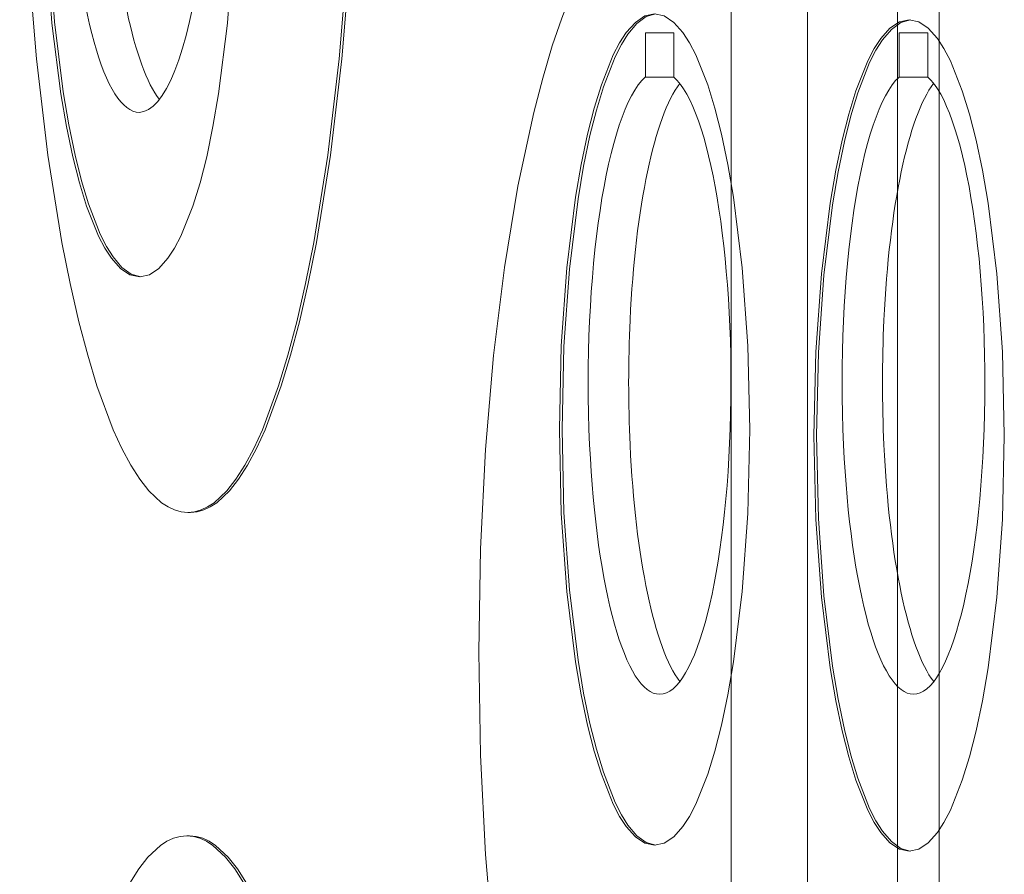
# Model space of a CAD drawing. Header units: millimetres. Extents: x -47038 to 86296, y -75637 to 48966.
# Tile 122 of 174: x -32411 to -32375, y 30453 to 30483. Entities that reach past the tile are written whole.
import ezdxf

# ---------------------------------------------------------------- set-up
doc = ezdxf.new("R2010")
doc.units = ezdxf.units.MM
doc.layers.add('00 - nowa technologia myjni_Nr_pióra__95', color=7, linetype='Continuous', lineweight=20, true_color=0x7c7c7c)
doc.layers.add('XREF', color=8, linetype='Continuous', lineweight=9)

# ---------------------------------------------------------------- blocks, each defined once
blk = doc.blocks.new('parter 2025.10.15')
at = {"layer": '00 - nowa technologia myjni_Nr_pióra__95', "color": 8, "linetype": 'Continuous', "lineweight": 5}
for p, q in [((607.5322, 2583.5757), (607.5322, 2388.5757)), ((607.8072, 2542.286), (607.8072, 2467.2695)), ((608.1322, 2542.286), (608.1322, 2467.2695)), ((608.2822, 2542.286), (608.2822, 2467.2695)), ((607.222, 2503.9052), (607.222, 2504.0651)), ((607.222, 2504.0651), (607.325, 2504.0651)), ((607.325, 2504.0651), (607.325, 2503.9052)), ((608.1381, 2503.9052), (608.1381, 2504.0651)), ((608.1381, 2504.0651), (608.2411, 2504.0651)), ((608.2411, 2504.0651), (608.2411, 2503.9052)), ((607.222, 2503.9052), (607.325, 2503.9052)), ((608.1381, 2503.9052), (608.2411, 2503.9052)), ((605.5806, 2502.3341), (605.5708, 2502.3341)), ((605.5766, 2501.1675), (605.5668, 2501.1675))]:
    blk.add_line(p, q, dxfattribs=at)
for points in [[(604.9679, 2505.1582), (604.9745, 2504.7426), (604.9936, 2504.3453), (605.0241, 2503.9705), (605.0653, 2503.6232), (605.1162, 2503.3083), (605.1458, 2503.16), (605.1774, 2503.022), (605.2095, 2502.9012), (605.243, 2502.7907), (605.3019, 2502.6323), (605.3331, 2502.5643), (605.365, 2502.5044), (605.3975, 2502.4538), (605.4306, 2502.4117), (605.4762, 2502.3689), (605.4995, 2502.3537), (605.523, 2502.343), (605.5468, 2502.3363), (605.5708, 2502.3341)], [(605.5708, 2502.3341), (605.5948, 2502.3363), (605.6186, 2502.343), (605.6421, 2502.3537), (605.6654, 2502.3689), (605.711, 2502.4117), (605.7441, 2502.4538), (605.7766, 2502.5044), (605.8085, 2502.5643), (605.8397, 2502.6323), (605.8984, 2502.7907), (605.9321, 2502.9012), (605.9642, 2503.022), (605.9958, 2503.16), (606.0254, 2503.308), (606.0763, 2503.6232), (606.1175, 2503.9705), (606.148, 2504.3453), (606.1671, 2504.7426), (606.1737, 2505.1582)], [(605.5806, 2502.3341), (605.6045, 2502.3363), (605.6283, 2502.343), (605.6518, 2502.3537), (605.675, 2502.3689), (605.7208, 2502.4117), (605.7539, 2502.4538), (605.7863, 2502.5044), (605.8183, 2502.5643), (605.8494, 2502.6323), (605.9082, 2502.7907), (605.9419, 2502.9012), (605.9738, 2503.022), (606.0055, 2503.16), (606.0351, 2503.308), (606.0859, 2503.6232), (606.1271, 2503.9705), (606.1578, 2504.3453), (606.1769, 2504.7426), (606.1834, 2505.1582)], [(605.0535, 2504.6837), (605.0606, 2504.3813), (605.0805, 2504.0999), (605.1123, 2503.8451), (605.1326, 2503.7264), (605.1555, 2503.6177), (605.1793, 2503.5237), (605.2051, 2503.4398), (605.2482, 2503.3315), (605.2711, 2503.2875), (605.2949, 2503.2512), (605.3279, 2503.2143), (605.3621, 2503.1914), (605.3972, 2503.1838)], [(605.0633, 2504.6837), (605.0702, 2504.3843), (605.0898, 2504.1048), (605.121, 2503.8518), (605.1413, 2503.7325), (605.164, 2503.6232), (605.1872, 2503.5304), (605.2122, 2503.4474), (605.2548, 2503.3385), (605.2774, 2503.2939), (605.3009, 2503.2564), (605.3332, 2503.2179), (605.3669, 2503.1935), (605.4016, 2503.1838)], [(605.3972, 2503.1838), (605.4323, 2503.1914), (605.4663, 2503.2143), (605.4992, 2503.2512), (605.523, 2503.2875), (605.5461, 2503.3315), (605.5893, 2503.4398), (605.6149, 2503.5237), (605.6389, 2503.6177), (605.6616, 2503.7264), (605.682, 2503.8451), (605.7138, 2504.0999), (605.7338, 2504.3813), (605.7406, 2504.6837)], [(607.2941, 2504.5863), (607.2534, 2504.5815), (607.2131, 2504.5665), (607.1737, 2504.5418), (607.1446, 2504.5174), (607.1159, 2504.4875), (607.0602, 2504.4136), (607.0065, 2504.3202), (606.9554, 2504.2091), (606.92, 2504.1176), (606.8861, 2504.0175), (606.8516, 2503.9015), (606.8191, 2503.777), (606.7621, 2503.5118), (606.7137, 2503.2185), (606.6745, 2502.9006), (606.6455, 2502.5609), (606.6275, 2502.2029), (606.6214, 2501.8306)], [(607.2552, 2504.1329), (607.2201, 2504.1255), (607.1859, 2504.1023), (607.1531, 2504.0657), (607.1293, 2504.0288), (607.1063, 2503.9851), (607.0633, 2503.8765), (607.0373, 2503.7929), (607.0135, 2503.6992), (606.9908, 2503.5899), (606.9703, 2503.4718), (606.9388, 2503.2167), (606.9186, 2502.9353), (606.9116, 2502.6329)], [(607.2598, 2504.1329), (607.2252, 2504.1231), (607.1914, 2504.0987), (607.1591, 2504.0602), (607.1356, 2504.023), (607.1129, 2503.9784), (607.0704, 2503.8695), (607.0453, 2503.7862), (607.0221, 2503.694), (606.9993, 2503.5841), (606.979, 2503.4651), (606.9479, 2503.2118), (606.9282, 2502.9326), (606.9214, 2502.6329)], [(607.5989, 2502.6329), (607.5918, 2502.9353), (607.5718, 2503.2167), (607.5401, 2503.4718), (607.5198, 2503.5899), (607.4969, 2503.6992), (607.4731, 2503.7929), (607.4473, 2503.8765), (607.4041, 2503.9851), (607.3813, 2504.0288), (607.3575, 2504.0657), (607.3245, 2504.1023), (607.2903, 2504.1255), (607.2552, 2504.1329)], [(608.1738, 2504.1115), (608.1387, 2504.1039), (608.1045, 2504.081), (608.0716, 2504.044), (608.0478, 2504.0077), (608.0249, 2503.9638), (607.9817, 2503.8554), (607.9559, 2503.7715), (607.9321, 2503.6775), (607.9092, 2503.5689), (607.8889, 2503.4502), (607.8572, 2503.1954), (607.8372, 2502.914), (607.8302, 2502.6119)], [(608.1784, 2504.1115), (608.1437, 2504.1017), (608.11, 2504.0773), (608.0775, 2504.0389), (608.054, 2504.0016), (608.0314, 2503.9571), (607.9889, 2503.8478), (607.9638, 2503.7648), (607.9406, 2503.6723), (607.9179, 2503.5628), (607.8976, 2503.4438), (607.8665, 2503.1905), (607.8468, 2502.9109), (607.8399, 2502.6119)], [(608.5174, 2502.6119), (608.5104, 2502.914), (608.4904, 2503.1954), (608.4587, 2503.4502), (608.4384, 2503.5689), (608.4155, 2503.6775), (608.3917, 2503.7715), (608.3659, 2503.8554), (608.3227, 2503.9638), (608.2998, 2504.0077), (608.2759, 2504.044), (608.2431, 2504.081), (608.2089, 2504.1039), (608.1738, 2504.1115)], [(606.9116, 2502.6329), (606.9186, 2502.3308), (606.9388, 2502.0491), (606.9703, 2501.7946), (606.9908, 2501.6759), (607.0135, 2501.5669), (607.0373, 2501.4732), (607.0633, 2501.3893), (607.1063, 2501.281), (607.1293, 2501.237), (607.1531, 2501.2007), (607.1859, 2501.1635), (607.2201, 2501.1409), (607.2552, 2501.133)], [(606.9214, 2502.6329), (606.9282, 2502.3335), (606.9479, 2502.0543), (606.979, 2501.8013), (606.9993, 2501.682), (607.0221, 2501.5724), (607.0453, 2501.4797), (607.0704, 2501.3966), (607.1129, 2501.2877), (607.1354, 2501.2435), (607.1589, 2501.2056), (607.1914, 2501.1675), (607.225, 2501.143), (607.2598, 2501.133)], [(607.2552, 2501.133), (607.2903, 2501.1409), (607.3245, 2501.1635), (607.3575, 2501.2007), (607.3813, 2501.237), (607.4041, 2501.281), (607.4473, 2501.3893), (607.4731, 2501.4732), (607.4969, 2501.5669), (607.5198, 2501.6759), (607.5401, 2501.7946), (607.5718, 2502.0491), (607.5918, 2502.3308), (607.5989, 2502.6329)], [(607.8302, 2502.6119), (607.8372, 2502.3091), (607.8572, 2502.0278), (607.8889, 2501.7729), (607.9092, 2501.6545), (607.9321, 2501.5456), (607.9559, 2501.4516), (607.9817, 2501.3677), (608.0249, 2501.2593), (608.0478, 2501.2154), (608.0716, 2501.1791), (608.1045, 2501.1421), (608.1387, 2501.1192), (608.1738, 2501.1116)], [(607.8399, 2502.6119), (607.8468, 2502.3122), (607.8665, 2502.0326), (607.8976, 2501.7796), (607.9179, 2501.6603), (607.9406, 2501.5511), (607.9638, 2501.4583), (607.9889, 2501.3753), (608.0314, 2501.2663), (608.054, 2501.2218), (608.0775, 2501.1842), (608.11, 2501.1461), (608.1436, 2501.1217), (608.1782, 2501.1116)], [(608.1738, 2501.1116), (608.2089, 2501.1192), (608.2431, 2501.1421), (608.2759, 2501.1791), (608.2998, 2501.2154), (608.3227, 2501.2593), (608.3659, 2501.3677), (608.3917, 2501.4516), (608.4155, 2501.5456), (608.4384, 2501.6545), (608.4587, 2501.7729), (608.4904, 2502.0278), (608.5104, 2502.3091), (608.5174, 2502.6119)], [(606.6214, 2501.8306), (606.6275, 2501.4577), (606.6455, 2501.1), (606.6745, 2500.7604), (606.7137, 2500.4421), (606.7621, 2500.1491), (606.8191, 2499.8839), (606.8516, 2499.7591), (606.8861, 2499.6431), (606.92, 2499.5433), (606.9554, 2499.4521), (607.0065, 2499.341), (607.0602, 2499.2476), (607.1159, 2499.1731), (607.1446, 2499.1435), (607.1737, 2499.1191), (607.2131, 2499.0944), (607.2534, 2499.0794), (607.2941, 2499.0743)], [(605.5668, 2501.1675), (605.5429, 2501.1653), (605.5191, 2501.1586), (605.4956, 2501.1476), (605.4722, 2501.1324), (605.4266, 2501.0896), (605.3935, 2501.0478), (605.3612, 2500.9969), (605.3291, 2500.9371), (605.298, 2500.8693), (605.2392, 2500.7109), (605.2055, 2500.6001), (605.1736, 2500.4793), (605.1419, 2500.3414), (605.1123, 2500.1936), (605.0615, 2499.8781), (605.0201, 2499.5308), (604.9896, 2499.1564), (604.9705, 2498.759), (604.964, 2498.3431)], [(606.1697, 2498.3431), (606.1632, 2498.759), (606.1441, 2499.1564), (606.1136, 2499.5308), (606.0724, 2499.8781), (606.0214, 2500.1936), (605.9918, 2500.3414), (605.9602, 2500.4793), (605.9282, 2500.6001), (605.8946, 2500.7109), (605.8357, 2500.8693), (605.8047, 2500.9371), (605.7727, 2500.9969), (605.7402, 2501.0478), (605.7071, 2501.0896), (605.6614, 2501.1324), (605.6381, 2501.1476), (605.6146, 2501.1586), (605.5908, 2501.1653), (605.5668, 2501.1675)], [(606.1795, 2498.3431), (606.1729, 2498.759), (606.1538, 2499.1564), (606.1233, 2499.5308), (606.082, 2499.8781), (606.0312, 2500.1936), (606.0016, 2500.3414), (605.9698, 2500.4793), (605.9379, 2500.6001), (605.9042, 2500.7109), (605.8455, 2500.8693), (605.8143, 2500.9371), (605.7823, 2500.9969), (605.7499, 2501.0478), (605.7168, 2501.0896), (605.6712, 2501.1324), (605.6479, 2501.1476), (605.6244, 2501.1586), (605.6006, 2501.1653), (605.5766, 2501.1675)]]:
    blk.add_lwpolyline(points, dxfattribs=at)
for centre, major_axis, start_param, end_param in [((605.3952, 2504.9028), (0, -1.125), 6.283141, 9.424822), ((605.3952, 2504.9028), (0, -1.125), 4.913747, 6.283141), ((605.5412, 2504.9028), (0, -1.125), 4.913747, 5.996104), ((607.2734, 2502.8029), (0, -1.125), 3.342951, 4.913747), ((607.4194, 2502.8029), (0, -1.125), 3.428745, 4.511031), ((607.2734, 2502.8029), (0, -1.125), 6.283138, 9.22342), ((608.1897, 2502.8029), (0, -1.125), 3.342951, 4.913747), ((608.3355, 2502.8029), (0, -1.125), 3.428745, 4.511031), ((608.1897, 2502.8029), (0, -1.125), 6.283138, 9.22342), ((607.4194, 2502.8029), (0, 1.125), 1.369438, 1.772154), ((608.3355, 2502.8029), (0, 1.125), 1.369438, 1.772154), ((607.2734, 2502.8029), (0, -1.125), 4.913744, 6.283141), ((607.4194, 2502.8029), (0, -1.125), 4.913747, 5.996108), ((608.1897, 2502.8029), (0, -1.125), 4.913744, 6.283141), ((608.3355, 2502.8029), (0, -1.125), 4.913747, 5.996108)]:
    blk.add_ellipse(centre, major_axis=major_axis, ratio=0.229047, start_param=start_param, end_param=end_param, dxfattribs=at)

msp = doc.modelspace()

# ---------------------------------------------------------------- block references
at = {"layer": 'XREF', "xscale": 10, "yscale": 10, "zscale": 10}
msp.add_blockref('parter 2025.10.15', (-38460.61, 5442.285), dxfattribs=at)

doc.saveas('drawing.dxf')
